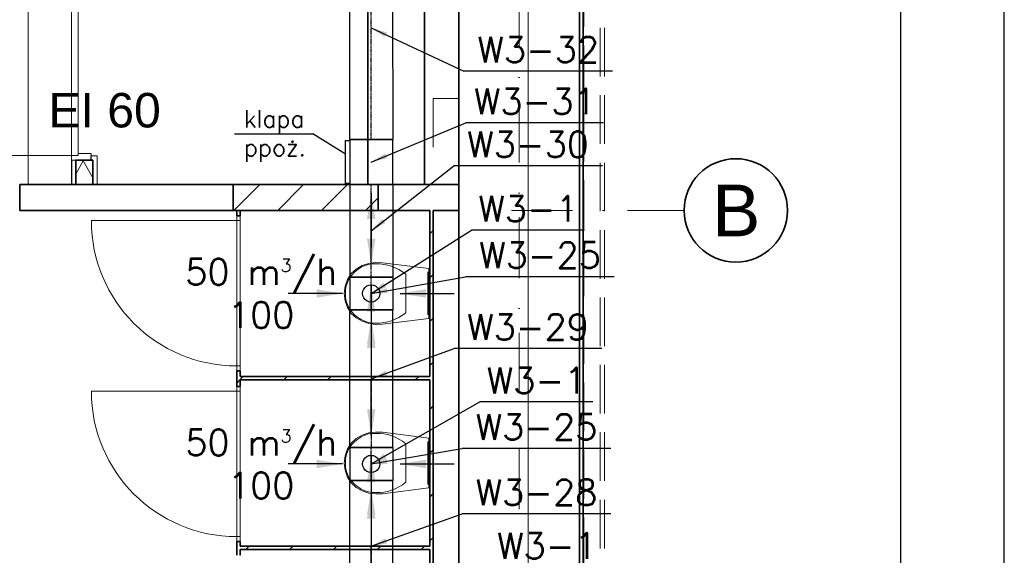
# Model space of a CAD drawing. Header units: millimetres. Extents: x -8078 to 241103, y -4319 to 602442.
# Tile 96 of 148: x 107160 to 112876, y 250130 to 253239. Entities that reach past the tile are written whole.
import ezdxf

# ---------------------------------------------------------------- set-up
doc = ezdxf.new("R2010")
doc.units = ezdxf.units.MM
doc.header["$MEASUREMENT"] = 0
for name, pattern in [('DASHDOT', [1, 0.5, -0.25, 0, -0.25]), ('Krawędzie ukryte', [3.912222, 2.822222, -1.09]), ('Kropki i Kreski', [6.702778, 3.527778, -1.763889, 0, -1.411111]), ('Przerywana', [5.644444, 2.822222, -2.822222])]:
    doc.linetypes.add(name, pattern=pattern)
for name, color, linetype in [('#IS_wentylacja_opisy_bud', 7, 'Continuous'), ('#podkład', 252, 'Continuous'), ('- A - ocieplenie', 7, 'Continuous'), ('2D - Rysunki i Obrazki', 7, 'Continuous'), ('_TABELA', 7, 'Continuous'), ('Drzwi Archicad', 7, 'Continuous'), ('FLUID-W3', 7, 'Continuous'), ('FLUID-W3-150-ARRDU', 7, 'Continuous'), ('FLUID-W3-150-ARRGR', 7, 'Continuous'), ('FLUID-W3-150-NUM', 7, 'Continuous'), ('FLUID-W3-SYM', 7, 'Continuous'), ('Instalacje - Elektryczne', 7, 'Continuous'), ('Konstrukcja - Siatka mod', 7, 'Continuous'), ('Konstrukcja - Stropy', 7, 'Continuous'), ('Konstrukcja - Ściany działowe', 7, 'Continuous'), ('Konstrukcja - Ściany zewnętrzne', 7, 'Continuous'), ('Wnętrze - Wyposażenie', 7, 'Continuous'), ('Znaczniki drzwi Archicada', 7, 'Continuous')]:
    doc.layers.add(name, color=color, linetype=linetype)
doc.styles.add('FDBES', font='simplex.shx')
doc.styles.add('STYL_AUTOMATYCZNY_1', font='arial.ttf')
doc.dimstyles.new('FDBES', dxfattribs={"dimscale": 50, "dimtxt": 4, "dimasz": 2.5, "dimexe": 0.8, "dimexo": 2, "dimgap": 1, "dimtad": 1, "dimdsep": 46, "dimtxsty": 'FDBES', "dimcen": 2.5, "dimclrd": 4, "dimclre": 5, "dimadec": 0, "dimazin": 0, "dimtfac": 1, "dimtmove": 0, "dimatfit": 3, "dimfxl": 1, "dimarcsym": 0})
pattern_1 = [(45, (-208051.03, 747718.21), (-127.27922, 127.27922), [])]

# ---------------------------------------------------------------- blocks, each defined once
blk = doc.blocks.new('SDFGHB')
at = {"layer": 'Konstrukcja - Ściany działowe', "linetype": 'Continuous', "lineweight": 13}
h = blk.add_hatch(dxfattribs=at)
h.set_pattern_fill('Izolacja_miękka_0001', color=252, style=0, pattern_type=2)
h.set_pattern_definition([(60, (-208051.03, 747718.21), (-129.90381, 75), []), (120, (-208051.03, 747718.21), (129.90381, 75), [])])
h.paths.add_polyline_path([(47092.6, 464101.5), (47092.6, 463960.5), (47192.6, 463960.5), (47192.6, 464101.5), (47182.6, 464101.5)])
h = blk.add_hatch(dxfattribs=at)
h.set_pattern_fill('Bloczki_ceramiczne_0001', color=252, style=0, pattern_type=2)
h.set_pattern_definition(pattern_1)
h.paths.add_polyline_path([(48007.6, 463960.5), (48007.6, 463810.5), (48847.6, 463810.5), (48847.6, 463960.5)])
h = blk.add_hatch(dxfattribs=at)
h.set_pattern_fill('Bloczki_ceramiczne_0001', color=252, style=0, pattern_type=2)
h.set_pattern_definition(pattern_1)
h.paths.add_polyline_path([(49167.6, 458910.5), (49167.6, 463810.5), (49147.6, 463810.5), (49147.6, 458910.5)])
h = blk.add_hatch(dxfattribs=at)
h.set_pattern_fill('Bloczki_ceramiczne_0001', color=252, style=0, pattern_type=2)
h.set_pattern_definition(pattern_1)
h.paths.add_polyline_path([(48027.6, 462788.9), (48047.6, 462788.9), (48047.6, 462879.7), (48027.6, 462879.7)])
h = blk.add_hatch(dxfattribs=at)
h.set_pattern_fill('Bloczki_ceramiczne_0001', color=252, style=0, pattern_type=2)
h.set_pattern_definition(pattern_1)
h.paths.add_polyline_path([(48047.6, 462826.5), (49147.6, 462826.5), (49147.6, 462846.5), (48047.6, 462846.5)])
h = blk.add_hatch(dxfattribs=at)
h.set_pattern_fill('Bloczki_ceramiczne_0001', color=252, style=0, pattern_type=2)
h.set_pattern_definition(pattern_1)
h.paths.add_polyline_path([(48027.6, 461808.6), (48047.6, 461808.6), (48047.6, 461888.9), (48027.6, 461888.9)])
h = blk.add_hatch(dxfattribs=at)
h.set_pattern_fill('Bloczki_ceramiczne_0001', color=252, style=0, pattern_type=2)
h.set_pattern_definition(pattern_1)
h.paths.add_polyline_path([(48047.6, 461842.5), (49147.6, 461842.5), (49147.6, 461862.5), (48047.6, 461862.5)])
at = {"layer": '- A - ocieplenie', "color": 252, "linetype": 'Continuous', "lineweight": 35, "ltscale": 100, "flags": 128}
for points in [[(50017.6, 471809.9), (50017.6, 459110.5)], [(50037.6, 459110.5), (50037.6, 471809.9)]]:
    blk.add_lwpolyline(points, dxfattribs=at)
at = {"layer": '- A - ocieplenie', "color": 252, "linetype": 'Krawędzie ukryte', "lineweight": 20, "ltscale": 100, "flags": 128}
for points in [[(50017.6, 471809.9), (50017.6, 459110.5)], [(50041.7, 471809.9), (50041.7, 459110.5)], [(50137.6, 459110.5), (50137.6, 471809.9)], [(50161.7, 459110.5), (50161.7, 471809.9)]]:
    blk.add_lwpolyline(points, dxfattribs=at)
at = {"color": 252, "linetype": 'Continuous', "lineweight": 35, "ltscale": 100, "flags": 128}
blk.add_lwpolyline([(48788, 466167.5), (49317.3, 466167.5), (49317.3, 465483.9), (49117, 465483.9), (49117, 463960.5), (48788, 463960.5)], close=True, dxfattribs=at)
for points in [[(48847.6, 463960.5), (48007.6, 463960.5)], [(48007.6, 463810.5), (48847.6, 463810.5)]]:
    blk.add_lwpolyline(points, dxfattribs=at)
at = {"layer": '2D - Rysunki i Obrazki', "color": 252, "linetype": 'Continuous', "lineweight": 13, "ltscale": 100, "flags": 128}
blk.add_lwpolyline([(46817.6, 467790.5), (49317.6, 467790.5), (49317.6, 463960.5), (46817.6, 463960.5)], close=True, dxfattribs=at)
at = {"layer": 'Drzwi Archicad', "color": 252, "linetype": 'Continuous', "lineweight": 13, "ltscale": 100}
for p, q in [((47067.6, 465053.5), (47067.6, 464129.5)), ((47107.6, 464129.5), (47107.6, 465053.5)), ((47067.6, 464129.5), (46143.6, 464129.5)), ((47067.6, 464101.5), (47067.6, 464129.5)), ((47067.6, 464129.5), (47107.6, 464129.5)), ((47067.6, 464129.5), (47107.6, 464129.5)), ((47182.6, 464101.5), (47067.6, 464101.5)), ((47067.6, 464101.5), (47092.6, 464101.5)), ((47067.6, 464101.5), (47092.6, 464101.5)), ((47107.6, 464129.5), (47107.6, 464141.5)), ((47107.6, 464141.5), (47182.6, 464141.5)), ((47182.6, 464141.5), (47182.6, 464101.5)), ((47182.6, 464126.5), (47217.6, 464126.5)), ((47217.6, 464101.5), (47217.6, 464126.5)), ((48027.6, 463751.7), (47183.6, 463751.7)), ((48047.6, 463779.7), (48027.6, 463779.7)), ((48027.6, 463779.7), (48027.6, 463751.7)), ((48027.6, 463751.7), (48047.6, 463751.7)), ((48027.6, 462907.7), (48027.6, 463751.7)), ((48027.6, 463751.7), (48047.6, 463751.7)), ((48047.6, 463739.7), (48047.6, 463779.7)), ((48047.6, 463751.7), (48047.6, 463739.7)), ((48047.6, 463751.7), (48047.6, 462907.7)), ((48047.6, 462907.7), (48027.6, 462907.7)), ((48027.6, 462907.7), (48027.6, 462879.7)), ((48047.6, 462907.7), (48027.6, 462907.7)), ((48047.6, 462919.7), (48047.6, 462907.7)), ((48047.6, 462879.7), (48047.6, 462919.7)), ((48027.6, 462879.7), (48047.6, 462879.7)), ((48047.6, 462788.9), (48027.6, 462788.9)), ((48027.6, 462788.9), (48027.6, 462760.9)), ((48047.6, 462748.9), (48047.6, 462788.9)), ((48027.6, 462760.9), (47183.6, 462760.9)), ((48027.6, 462760.9), (48047.6, 462760.9)), ((48027.6, 461916.9), (48027.6, 462760.9)), ((48027.6, 462760.9), (48047.6, 462760.9)), ((48047.6, 462760.9), (48047.6, 462748.9)), ((48047.6, 462760.9), (48047.6, 461916.9)), ((48047.6, 461928.9), (48047.6, 461916.9)), ((48047.6, 461888.9), (48047.6, 461928.9)), ((48047.6, 461916.9), (48027.6, 461916.9)), ((48027.6, 461916.9), (48027.6, 461888.9)), ((48047.6, 461916.9), (48027.6, 461916.9)), ((48027.6, 461888.9), (48047.6, 461888.9))]:
    blk.add_line(p, q, dxfattribs=at)
at = {"layer": 'Drzwi Archicad', "color": 252, "linetype": 'Continuous', "lineweight": 35, "ltscale": 100}
for p, q in [((47092.6, 464101.5), (47182.6, 464101.5)), ((47092.6, 464101.5), (47182.6, 464101.5)), ((48027.6, 463779.7), (48047.6, 463779.7)), ((48027.6, 463779.7), (48047.6, 463779.7)), ((48027.6, 462879.7), (48047.6, 462879.7)), ((48027.6, 462879.7), (48047.6, 462879.7)), ((48027.6, 462788.9), (48047.6, 462788.9)), ((48027.6, 462788.9), (48047.6, 462788.9)), ((48027.6, 461888.9), (48047.6, 461888.9)), ((48027.6, 461888.9), (48047.6, 461888.9))]:
    blk.add_line(p, q, dxfattribs=at)
at = {"layer": 'Drzwi Archicad', "color": 252, "linetype": 'Continuous', "lineweight": 13, "ltscale": 100}
for centre, radius, start, end in [((47067.6, 464129.5), 924, 90, 180), ((48027.6, 463751.7), 844, 180, 270), ((48027.6, 462760.9), 844, 180, 270)]:
    blk.add_arc(centre, radius, start, end, dxfattribs=at)
at = {"layer": 'Instalacje - Elektryczne', "color": 252, "linetype": 'Przerywana', "lineweight": 20, "ltscale": 100, "flags": 128}
blk.add_lwpolyline([(49167.6, 464460.5), (49167.6, 463960.5), (49317.6, 463960.5), (49317.6, 464460.5)], close=True, dxfattribs=at)
at = {"layer": 'Konstrukcja - Siatka mod', "color": 252, "linetype": 'Kropki i Kreski', "lineweight": 13, "ltscale": 100}
for p, q in [((49667.6, 474496.4), (49667.6, 457531.6)), ((49624.6, 463810.5), (50624.6, 463810.5))]:
    blk.add_line(p, q, dxfattribs=at)
at = {"layer": 'Konstrukcja - Siatka mod', "color": 252, "linetype": 'Continuous', "lineweight": 35, "ltscale": 100}
blk.add_circle((50924.6, 463810.5), 300, dxfattribs=at)
at = {"layer": 'Konstrukcja - Siatka mod', "color": 252, "linetype": 'Kropki i Kreski', "lineweight": 13, "ltscale": 100}
blk.add_point((49624.6, 463810.5), dxfattribs=at)
blk.add_point((49624.6, 463810.5), dxfattribs=at)
at = {"layer": 'Konstrukcja - Stropy', "color": 252, "linetype": 'Continuous', "lineweight": 13, "ltscale": 100, "flags": 128}
blk.add_lwpolyline([(22777.6, 458509.7), (34592.6, 458509.7), (34592.6, 463961.5), (37297.6, 463961.5), (37297.6, 458509.7), (49718.3, 458509.7), (49718.3, 471788.6), (40377.6, 471788.6), (40377.6, 466428.5), (30297.6, 466428.5), (30297.6, 467849.4), (22777.6, 467849.4)], close=True, dxfattribs=at)
at = {"layer": 'Konstrukcja - Ściany działowe', "color": 252, "linetype": 'Continuous', "lineweight": 13, "ltscale": 100}
for p, q in [((47067.6, 464101.5), (47092.6, 464101.5)), ((47182.6, 464126.5), (47217.6, 464126.5)), ((47217.6, 464101.5), (47217.6, 464126.5))]:
    blk.add_line(p, q, dxfattribs=at)
at = {"layer": 'Konstrukcja - Ściany działowe', "color": 252, "linetype": 'Continuous', "lineweight": 35, "ltscale": 100}
for p, q in [((47092.6, 464101.5), (47092.6, 463960.5)), ((47092.6, 464101.5), (47182.6, 464101.5)), ((47192.6, 464101.5), (47182.6, 464101.5)), ((47192.6, 463960.5), (47192.6, 464101.5)), ((46767.6, 463960.5), (46767.6, 463810.5)), ((48007.6, 463960.5), (48007.6, 463810.5)), ((48847.6, 463960.5), (48847.6, 463810.5)), ((48027.6, 463779.7), (48047.6, 463779.7)), ((48027.6, 462879.7), (48047.6, 462879.7)), ((48027.6, 462788.9), (48047.6, 462788.9)), ((48027.6, 461888.9), (48047.6, 461888.9))]:
    blk.add_line(p, q, dxfattribs=at)
at = {"layer": 'Konstrukcja - Ściany działowe', "color": 252, "linetype": 'Continuous', "lineweight": 25, "ltscale": 100}
blk.add_line((47182.6, 464101.5), (47182.6, 464126.5), dxfattribs=at)
at = {"layer": 'Konstrukcja - Ściany działowe', "color": 252, "linetype": 'Continuous', "lineweight": 25, "ltscale": 100, "flags": 128}
for points in [[(47067.6, 464101.5), (47067.6, 463960.5)], [(47192.6, 463960.5), (47217.6, 463960.5)]]:
    blk.add_lwpolyline(points, dxfattribs=at)
at = {"layer": 'Konstrukcja - Ściany działowe', "color": 252, "linetype": 'Continuous', "lineweight": 13, "ltscale": 100, "flags": 128}
for points in [[(47217.6, 463960.5), (47217.6, 464101.5)], [(47067.6, 463960.5), (47092.6, 463960.5)]]:
    blk.add_lwpolyline(points, dxfattribs=at)
at = {"layer": 'Konstrukcja - Ściany działowe', "color": 252, "linetype": 'Continuous', "lineweight": 35, "ltscale": 100, "flags": 128}
for points in [[(48007.6, 463960.5), (46767.6, 463960.5)], [(47092.6, 463960.5), (47192.6, 463960.5)], [(49317.6, 463960.5), (48847.6, 463960.5)], [(49317.6, 463810.5), (49317.6, 463960.5)], [(46767.6, 463810.5), (48007.6, 463810.5)], [(48047.6, 463810.5), (48027.6, 463810.5)], [(48027.6, 463810.5), (48027.6, 463779.7)], [(48047.6, 463779.7), (48047.6, 463810.5)], [(48847.6, 463810.5), (49147.6, 463810.5)], [(49147.6, 463810.5), (49147.6, 462846.5)], [(49167.6, 463810.5), (49317.6, 463810.5)], [(49167.6, 458910.5), (49167.6, 463810.5)], [(48027.6, 462879.7), (48027.6, 462788.9)], [(48047.6, 462846.5), (48047.6, 462879.7)], [(49147.6, 462846.5), (48047.6, 462846.5)], [(48047.6, 462788.9), (48047.6, 462826.5)], [(48047.6, 462826.5), (49147.6, 462826.5)], [(49147.6, 462826.5), (49147.6, 461862.5)], [(48027.6, 461888.9), (48027.6, 461808.6)], [(48047.6, 461862.5), (48047.6, 461888.9)], [(49147.6, 461862.5), (48047.6, 461862.5)], [(48047.6, 461808.6), (48047.6, 461842.5)], [(48047.6, 461842.5), (49147.6, 461842.5)], [(49147.6, 461842.5), (49147.6, 460878.5)]]:
    blk.add_lwpolyline(points, dxfattribs=at)
at = {"layer": 'Konstrukcja - Ściany zewnętrzne', "color": 252, "linetype": 'Continuous', "lineweight": 35, "ltscale": 100, "flags": 128}
for points in [[(50017.6, 458490.5), (50017.6, 471810.5)], [(49317.6, 466140.5), (49317.6, 458910.5)]]:
    blk.add_lwpolyline(points, dxfattribs=at)
at = {"layer": 'Wnętrze - Wyposażenie', "color": 252, "linetype": 'Continuous', "lineweight": 13, "ltscale": 100}
for p, q in [((49009.1, 463440.5), (49009.1, 463328.5)), ((49009.1, 463328.5), (49009.1, 463216.4)), ((49009.1, 462456.5), (49009.1, 462344.4)), ((49009.1, 462344.4), (49009.1, 462232.4))]:
    blk.add_line(p, q, dxfattribs=at)
at = {"layer": 'Wnętrze - Wyposażenie', "color": 252, "linetype": 'Continuous', "lineweight": 13, "ltscale": 100, "flags": 128}
for points in [[(48794.4, 463154.2), (48756.3, 463166.9), (48720.4, 463186.5), (48691.9, 463212.8), (48670.1, 463246.8), (48656.3, 463286.2), (48651.6, 463328.4), (48656.3, 463370.7), (48670.1, 463410.1), (48691.9, 463444.1), (48720.4, 463470.4), (48756.3, 463490), (48794.4, 463502.7), (48833.7, 463508.4), (48873.3, 463506.8), (49141.6, 463473.5), (49141.6, 463183.5), (48873.3, 463150.1), (48833.7, 463148.5)], [(49141.6, 463451.5), (49141.6, 463205.5), (49136.6, 463205.5), (49136.6, 463451.5)], [(48794.4, 462170.2), (48756.3, 462182.9), (48720.4, 462202.5), (48691.9, 462228.8), (48670.1, 462262.8), (48656.3, 462302.2), (48651.6, 462344.4), (48656.3, 462386.7), (48670.1, 462426.1), (48691.9, 462460), (48720.4, 462486.4), (48756.3, 462505.9), (48794.4, 462518.7), (48833.7, 462524.3), (48873.3, 462522.7), (49141.6, 462489.4), (49141.6, 462199.4), (48873.3, 462166.1), (48833.7, 462164.5)], [(49141.6, 462467.4), (49141.6, 462221.4), (49136.6, 462221.4), (49136.6, 462467.4)]]:
    blk.add_lwpolyline(points, close=True, dxfattribs=at)
at = {"layer": 'Wnętrze - Wyposażenie', "color": 252, "linetype": 'Continuous', "lineweight": 13, "ltscale": 100}
for centre, major_axis, start_param, end_param in [((48825.9, 463236.4), (0, 264.2), 6.227458, 7.128046), ((48844.6, 463063), (0, 437.4), 5.753783, 6.306803), ((48764.3, 463327.6), (0, 142.5), 0.938292, 1.564935), ((48764.3, 463329.3), (0, 142.5), 1.576657, 2.203301), ((48825.9, 463420.5), (0, 264.2), 2.296735, 3.197324), ((48844.5, 463593.9), (0, 437.4), 3.117977, 3.670997), ((48825.9, 462252.4), (0, 264.2), 6.227458, 7.128046), ((48844.5, 462079), (0, 437.4), 5.753783, 6.306803), ((48764.3, 462343.6), (0, 142.5), 0.938292, 1.564935), ((48764.3, 462345.3), (0, 142.5), 1.576657, 2.203301), ((48825.9, 462436.5), (0, 264.2), 2.296735, 3.197324), ((48844.5, 462609.9), (0, 437.4), 3.117977, 3.670997)]:
    blk.add_ellipse(centre, major_axis=major_axis, ratio=0.744822, start_param=start_param, end_param=end_param, dxfattribs=at)
at = {"layer": 'Konstrukcja - Siatka mod', "color": 252, "linetype": 'Continuous', "lineweight": 13, "insert": (50787.4, 463960.5), "char_height": 300, "attachment_point": 1, "style": 'STYL_AUTOMATYCZNY_1'}
blk.add_mtext('\\A1;{\\pql;\\pt0;\\fArial|b0|i0|c238|p0;\\W1.000000;B}', dxfattribs=at)
at = {"layer": 'Znaczniki drzwi Archicada', "color": 252, "linetype": 'Continuous', "lineweight": 35, "insert": (46934.4, 464289.3), "char_height": 200, "attachment_point": 7, "style": 'STYL_AUTOMATYCZNY_1'}
blk.add_mtext('\\A1;{\\pql;\\pt0;\\fArial|b0|i0|c238|p0;\\W1.000000;EI 60\\fArial|b0|i0|c238|p0;\\W1.000000;\\fArial|b0|i0|c238|p0;\\H0.666667x;\\W1.000000;\\fArial|b0|i0|c238|p0;\\H1.500000x;\\W1.000000;}', dxfattribs=at)
blk = doc.blocks.new('*U85914')
at = {"color": 14, "linetype": 'Continuous', "lineweight": -2}
for p, q in [((-95, 0), (-95, 0, -125)), ((95, 0), (95, 0, 125)), ((95, 0, -125), (95, 0)), ((-95, 0, 125), (-95, 0))]:
    blk.add_line(p, q, dxfattribs=at)
at = {"color": 0, "linetype": 'ByBlock', "lineweight": -2}
for p, q in [((95, 0, 125), (-95, 0, 125)), ((95, 0, -125), (-95, 0, -125))]:
    blk.add_line(p, q, dxfattribs=at)
at = {"color": 14, "linetype": 'Continuous', "lineweight": -3, "extrusion": (-1.4568e-13, 1, -4.39809e-13)}
for major_axis in [(-50, 0), (50, 0)]:
    blk.add_ellipse((0, 0), major_axis=major_axis, ratio=1, start_param=0, end_param=3.141593, dxfattribs=at)
at = {"layer": 'FLUID-W3-SYM', "color": 2, "linetype": 'DASHDOT', "lineweight": -3}
for p in [(-95, 0), (94.9, 0)]:
    blk.add_line(p, (95, 0), dxfattribs=at)
blk = doc.blocks.new('*U85890')
at = {"color": 0, "linetype": 'ByBlock', "lineweight": -2, "extrusion": (1.49976e-32, -1.22465e-16, -1)}
blk.add_circle((0, 0), 0.05, dxfattribs=at)
blk = doc.blocks.new('*U85920')
at = {"color": 14, "linetype": 'Continuous', "lineweight": -2}
for p, q in [((-95, 0, 125), (-95, 0)), ((-95, 0), (-95, 0, -125)), ((95, 0), (95, 0, 125)), ((95, 0, -125), (95, 0))]:
    blk.add_line(p, q, dxfattribs=at)
at = {"color": 0, "linetype": 'ByBlock', "lineweight": -2}
for p, q in [((95, 0, 125), (-95, 0, 125)), ((95, 0, -125), (-95, 0, -125))]:
    blk.add_line(p, q, dxfattribs=at)
at = {"color": 14, "linetype": 'Continuous', "lineweight": -3, "extrusion": (-1.4568e-13, 1, -4.39809e-13)}
for major_axis in [(-50, 0), (50, 0)]:
    blk.add_ellipse((0, 0), major_axis=major_axis, ratio=1, start_param=0, end_param=3.141593, dxfattribs=at)
at = {"layer": 'FLUID-W3-SYM', "color": 2, "linetype": 'DASHDOT', "lineweight": -3}
for q in [(95, 0), (-94.8, 0)]:
    blk.add_line((-95, 0), q, dxfattribs=at)
blk = doc.blocks.new('*U85917')
at = {"color": 0, "linetype": 'ByBlock', "lineweight": -2, "extrusion": (1.49976e-32, -1.22465e-16, -1)}
blk.add_circle((0, 0), 0.05, dxfattribs=at)
blk = doc.blocks.new('*U85889')
at = {"color": 14, "linetype": 'Continuous', "lineweight": -2}
for p, q in [((-382.5, 125), (-382.5, 124.8)), ((-382.5, 124.8), (-382.5, 0)), ((382.5, 124.8), (382.5, 125)), ((382.5, 0), (382.5, 124.8)), ((-382.5, 0), (-382.5, -124.8)), ((382.5, -124.8), (382.5, 0)), ((-382.5, -124.8), (-382.5, -125)), ((382.5, -125), (382.5, -124.8))]:
    blk.add_line(p, q, dxfattribs=at)
at = {"color": 0, "linetype": 'ByBlock', "lineweight": -2}
for p, q in [((382.5, 125), (-382.5, 125)), ((382.5, -125), (-382.5, -125))]:
    blk.add_line(p, q, dxfattribs=at)
at = {"layer": 'FLUID-W3-SYM', "color": 2, "linetype": 'DASHDOT', "lineweight": -3}
for p in [(-382.5, 0), (382.5, 0)]:
    blk.add_line(p, (382.5, 0), dxfattribs=at)
blk = doc.blocks.new('*U85918')
at = {"color": 14, "linetype": 'Continuous', "lineweight": -2}
for p, q in [((-400, 125), (-400, 124.8)), ((-400, 124.8), (-400, 0)), ((400, 124.8), (400, 125)), ((400, 0), (400, 124.8)), ((-400, 0), (-400, -124.8)), ((400, -124.8), (400, 0)), ((-400, -124.8), (-400, -125)), ((400, -125), (400, -124.8))]:
    blk.add_line(p, q, dxfattribs=at)
at = {"color": 0, "linetype": 'ByBlock', "lineweight": -2}
for p, q in [((400, 125), (-400, 125)), ((400, -125), (-400, -125))]:
    blk.add_line(p, q, dxfattribs=at)
at = {"layer": 'FLUID-W3-SYM', "color": 2, "linetype": 'DASHDOT', "lineweight": -3}
for p, q in [((-400, 0), (400, 0)), ((-400, 0), (-399.8, 0)), ((399.9, 0), (400, 0))]:
    blk.add_line(p, q, dxfattribs=at)
blk = doc.blocks.new('*U85919')
at = {"color": 14, "linetype": 'Continuous', "lineweight": -2}
for p, q in [((-268.5, 125), (-268.5, 124.8)), ((-268.5, 124.8), (-268.5, 0)), ((268.5, 124.8), (268.5, 125)), ((268.5, 0), (268.5, 124.8)), ((-268.5, 0), (-268.5, -124.8)), ((268.5, -124.8), (268.5, 0)), ((-268.5, -124.8), (-268.5, -125)), ((268.5, -125), (268.5, -124.8))]:
    blk.add_line(p, q, dxfattribs=at)
at = {"color": 0, "linetype": 'ByBlock', "lineweight": -2}
for p, q in [((268.5, 125), (-268.5, 125)), ((268.5, -125), (-268.5, -125))]:
    blk.add_line(p, q, dxfattribs=at)
at = {"layer": 'FLUID-W3-SYM', "color": 2, "linetype": 'DASHDOT', "lineweight": -3}
blk.add_line((-268.5, 0), (268.5, 0), dxfattribs=at)
blk = doc.blocks.new('*U85713')
at = {"color": 0, "linetype": 'ByBlock', "lineweight": -2}
for p, q in [((131, 0, -125), (-131, 0, -125)), ((125, 0, 150), (-125, 0, 150)), ((-125, 0, 125), (125, 0, 125)), ((125, 0, 125), (131, 0, 125)), ((125, 0, 125), (125, 0, 150)), ((-131, 0, 125), (-125, 0, 125)), ((-125, 0, 150), (-125, 0, 125))]:
    blk.add_line(p, q, dxfattribs=at)
at = {"color": 14, "linetype": 'Continuous', "lineweight": -2}
for p, q in [((131, 0, 122.6), (131, 0, -122.6)), ((131, 0, 125), (131, 0, 122.6)), ((131, 0, -122.6), (131, 0, -125)), ((-131, 0, -122.6), (-131, 0, 122.6)), ((-131, 0, -125), (-131, 0, -122.6)), ((-131, 0, 122.6), (-131, 0, 125))]:
    blk.add_line(p, q, dxfattribs=at)
blk = doc.blocks.new('*U85714')
at = {"color": 14, "linetype": 'Continuous', "lineweight": -2}
for p, q in [((-647.5, 125), (-647.5, 122.6)), ((-647.5, 122.6), (-647.5, 0)), ((647.5, 122.6), (647.5, 125)), ((647.5, 0), (647.5, 122.6)), ((-647.5, 0), (-647.5, -122.6)), ((647.5, -122.6), (647.5, 0)), ((-647.5, -122.6), (-647.5, -125)), ((647.5, -125), (647.5, -122.6))]:
    blk.add_line(p, q, dxfattribs=at)
at = {"color": 0, "linetype": 'ByBlock', "lineweight": -2}
for p, q in [((647.5, 125), (-647.5, 125)), ((647.5, -125), (-647.5, -125))]:
    blk.add_line(p, q, dxfattribs=at)
at = {"layer": 'FLUID-W3-SYM', "color": 2, "linetype": 'DASHDOT', "lineweight": -3}
for p, q in [((-647.5, 0), (647.5, 0)), ((-647.5, 0), (-647.4, 0)), ((522.5, 0), (647.5, 0))]:
    blk.add_line(p, q, dxfattribs=at)
blk = doc.blocks.new('*U56680')
at = {"color": 5, "lineweight": -2}
blk.add_leader([(0, 0), (0, 315)], dimstyle='FDBES', override={"dimscale": 60, "dimclrd": 5}, dxfattribs=at)
blk = doc.blocks.new('*U56671')
at = {"color": 5, "lineweight": -2}
blk.add_leader([(0, 0), (0, 315)], dimstyle='FDBES', override={"dimscale": 60, "dimclrd": 5}, dxfattribs=at)
blk = doc.blocks.new('*U56684')
at = {"color": 5, "lineweight": -2}
blk.add_leader([(0, 0), (-315, 0)], dimstyle='FDBES', override={"dimscale": 60, "dimclrd": 5}, dxfattribs=at)
blk = doc.blocks.new('*U56638')
at = {"color": 5, "lineweight": -2}
blk.add_leader([(0, 0), (315, 0)], dimstyle='FDBES', override={"dimscale": 60, "dimclrd": 5}, dxfattribs=at)
blk = doc.blocks.new('*U56643')
at = {"color": 5, "lineweight": -2}
blk.add_leader([(0, 0), (0, -315)], dimstyle='FDBES', override={"dimscale": 60, "dimclrd": 5}, dxfattribs=at)
blk = doc.blocks.new('*U56690')
at = {"color": 5, "lineweight": -2}
blk.add_leader([(0, 0), (315, 0)], dimstyle='FDBES', override={"dimscale": 60, "dimclrd": 5}, dxfattribs=at)
blk = doc.blocks.new('*U56732')
at = {"color": 5, "lineweight": -2}
blk.add_leader([(0, 0), (315, 0)], dimstyle='FDBES', override={"dimscale": 60, "dimclrd": 5}, dxfattribs=at)
blk = doc.blocks.new('*U56733')
at = {"color": 5, "lineweight": -2}
blk.add_leader([(0, 0), (-315, 0)], dimstyle='FDBES', override={"dimscale": 60, "dimclrd": 5}, dxfattribs=at)
blk = doc.blocks.new('*U56734')
at = {"color": 5, "lineweight": -2}
blk.add_leader([(0, 0), (0, 315)], dimstyle='FDBES', override={"dimscale": 60, "dimclrd": 5}, dxfattribs=at)
blk = doc.blocks.new('*U56735')
at = {"color": 5, "lineweight": -2}
blk.add_leader([(0, 0), (0, -315)], dimstyle='FDBES', override={"dimscale": 60, "dimclrd": 5}, dxfattribs=at)
blk = doc.blocks.new('*U56685')
at = {"color": 5, "lineweight": -2}
blk.add_leader([(0, 0), (315, 0)], dimstyle='FDBES', override={"dimscale": 60, "dimclrd": 5}, dxfattribs=at)
blk = doc.blocks.new('*U56686')
at = {"color": 5, "lineweight": -2}
blk.add_leader([(0, 0), (-315, 0)], dimstyle='FDBES', override={"dimscale": 60, "dimclrd": 5}, dxfattribs=at)
blk = doc.blocks.new('*U56687')
at = {"color": 5, "lineweight": -2}
blk.add_leader([(0, 0), (0, 315)], dimstyle='FDBES', override={"dimscale": 60, "dimclrd": 5}, dxfattribs=at)
blk = doc.blocks.new('*U56688')
at = {"color": 5, "lineweight": -2}
blk.add_leader([(0, 0), (0, -315)], dimstyle='FDBES', override={"dimscale": 60, "dimclrd": 5}, dxfattribs=at)
blk = doc.blocks.new('*U86356')
at = {"color": 7, "lineweight": -2}
blk.add_line((1347.2, 355.1), (691.5, 355.1), dxfattribs=at)
at = {"color": 0, "lineweight": -2, "insert": (1019.3, 355.1), "char_height": 150, "attachment_point": 5, "style": 'FDBES'}
blk.add_mtext('W3-1\\P ', dxfattribs=at)
at = {"color": 7, "lineweight": -2}
blk.add_leader([(0, 0), (691.5, 355.1)], dimstyle='FDBES', override={"dimscale": 37.5, "dimclrd": 7, "dimclre": 7}, dxfattribs=at)
blk = doc.blocks.new('*U86357')
at = {"color": 7, "lineweight": -2}
blk.add_line((1390.7, 187.6), (527.9, 187.6), dxfattribs=at)
at = {"color": 0, "lineweight": -2, "insert": (959.3, 187.6), "char_height": 150, "attachment_point": 5, "style": 'FDBES'}
blk.add_mtext('W3-28\\P ', dxfattribs=at)
at = {"color": 7, "lineweight": -2}
blk.add_leader([(0, 0), (527.9, 187.6)], dimstyle='FDBES', override={"dimscale": 37.5, "dimclrd": 7, "dimclre": 7}, dxfattribs=at)
blk = doc.blocks.new('*U86358')
at = {"color": 7, "lineweight": -2}
blk.add_line((1390.7, 89.9), (527.9, 89.9), dxfattribs=at)
at = {"color": 0, "lineweight": -2, "insert": (959.3, 89.9), "char_height": 150, "attachment_point": 5, "style": 'FDBES'}
blk.add_mtext('W3-25\\P ', dxfattribs=at)
at = {"color": 7, "lineweight": -2}
blk.add_leader([(0, 0), (527.9, 89.9)], dimstyle='FDBES', override={"dimscale": 37.5, "dimclrd": 7, "dimclre": 7}, dxfattribs=at)
blk = doc.blocks.new('*U86359')
at = {"color": 7, "lineweight": -2}
blk.add_line((1287.2, 359.9), (631.4, 359.9), dxfattribs=at)
at = {"color": 0, "lineweight": -2, "insert": (959.3, 359.9), "char_height": 150, "attachment_point": 5, "style": 'FDBES'}
blk.add_mtext('W3-1\\P ', dxfattribs=at)
at = {"color": 7, "lineweight": -2}
blk.add_leader([(0, 0), (631.4, 359.9)], dimstyle='FDBES', override={"dimscale": 37.5, "dimclrd": 7, "dimclre": 7}, dxfattribs=at)
blk = doc.blocks.new('*U86360')
at = {"color": 7, "lineweight": -2}
blk.add_line((1338.2, 175), (482.5, 175), dxfattribs=at)
at = {"color": 0, "lineweight": -2, "insert": (910.3, 175), "char_height": 150, "attachment_point": 5, "style": 'FDBES'}
blk.add_mtext('W3-29\\P ', dxfattribs=at)
at = {"color": 7, "lineweight": -2}
blk.add_leader([(0, 0), (482.5, 175)], dimstyle='FDBES', override={"dimscale": 37.5, "dimclrd": 7, "dimclre": 7}, dxfattribs=at)
blk = doc.blocks.new('*U86361')
at = {"color": 7, "lineweight": -2}
blk.add_line((1410.7, 97.1), (547.9, 97.1), dxfattribs=at)
at = {"color": 0, "lineweight": -2, "insert": (979.3, 97.1), "char_height": 150, "attachment_point": 5, "style": 'FDBES'}
blk.add_mtext('W3-25\\P ', dxfattribs=at)
at = {"color": 7, "lineweight": -2}
blk.add_leader([(0, 0), (547.9, 97.1)], dimstyle='FDBES', override={"dimscale": 37.5, "dimclrd": 7, "dimclre": 7}, dxfattribs=at)
blk = doc.blocks.new('*U86362')
at = {"color": 7, "lineweight": -2}
blk.add_line((1238.2, 367.1), (582.5, 367.1), dxfattribs=at)
at = {"color": 0, "lineweight": -2, "insert": (910.3, 367.1), "char_height": 150, "attachment_point": 5, "style": 'FDBES'}
blk.add_mtext('W3-1\\P ', dxfattribs=at)
at = {"color": 7, "lineweight": -2}
blk.add_leader([(0, 0), (582.5, 367.1)], dimstyle='FDBES', override={"dimscale": 37.5, "dimclrd": 7, "dimclre": 7}, dxfattribs=at)
blk = doc.blocks.new('*U86363')
at = {"color": 7, "lineweight": -2}
blk.add_line((1341.8, 376.7), (478.9, 376.7), dxfattribs=at)
at = {"color": 0, "lineweight": -2, "insert": (910.3, 376.7), "char_height": 150, "attachment_point": 5, "style": 'FDBES'}
blk.add_mtext('W3-30\\P ', dxfattribs=at)
at = {"color": 7, "lineweight": -2}
blk.add_leader([(0, 0), (478.9, 376.7)], dimstyle='FDBES', override={"dimscale": 37.5, "dimclrd": 7, "dimclre": 7}, dxfattribs=at)
blk = doc.blocks.new('*U86364')
at = {"color": 7, "lineweight": -2}
blk.add_line((1348.6, 227.2), (550, 227.2), dxfattribs=at)
at = {"color": 0, "lineweight": -2, "insert": (949.3, 227.2), "char_height": 150, "attachment_point": 5, "style": 'FDBES'}
blk.add_mtext('W3-31\\P ', dxfattribs=at)
at = {"color": 7, "lineweight": -2}
blk.add_leader([(0, 0), (550, 227.2)], dimstyle='FDBES', override={"dimscale": 37.5, "dimclrd": 7, "dimclre": 7}, dxfattribs=at)
blk = doc.blocks.new('*U86365')
at = {"color": 7, "lineweight": -2}
blk.add_line((1401.1, -251.2), (538.2, -251.2), dxfattribs=at)
at = {"color": 0, "lineweight": -2, "insert": (969.7, -251.2), "char_height": 150, "attachment_point": 5, "style": 'FDBES'}
blk.add_mtext('W3-32\\P ', dxfattribs=at)
at = {"color": 7, "lineweight": -2}
blk.add_leader([(0, 0), (538.2, -251.2)], dimstyle='FDBES', override={"dimscale": 37.5, "dimclrd": 7, "dimclre": 7}, dxfattribs=at)

msp = doc.modelspace()

# ---------------------------------------------------------------- linework, layer by layer
at = {"color": 7, "lineweight": -2}
msp.add_line((108406.7, 252575.9), (108861.8, 252575.9), dxfattribs=at)
msp.add_line((109050.7, 252459.1), (108861.8, 252575.9))
at = {"layer": '_TABELA', "color": 7}
msp.add_lwpolyline([(70875.7, 264981.1), (112875.7, 264981.1), (70875.7, 264981.1), (70875.7, 235281.1), (112875.7, 235281.1), (112875.7, 264981.1)], dxfattribs=at)
msp.add_lwpolyline([(112275.7, 264371.1), (73375.7, 264371.1), (73375.7, 235891.1), (112275.7, 235891.1)], close=True, dxfattribs=at)

# ---------------------------------------------------------------- block references
at = {"layer": '#podkład'}
msp.add_blockref('SDFGHB', (60392.7, -211678.7), dxfattribs=at)
at = {"layer": 'FLUID-W3', "color": 144, "linetype": 'Continuous', "lineweight": -2, "rotation": 90.03128857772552}
msp.add_blockref('*U85714', (109200.3, 253191.2, -444.8), dxfattribs=at)
at = {"layer": 'FLUID-W3', "color": 144, "linetype": 'Continuous', "extrusion": (-1, -5.03908e-12, -3.27003e-16), "rotation": 359.9999999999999}
msp.add_blockref('*U85713', (-252412.8, -444.8, -109200.7), dxfattribs=at)
at = {"layer": 'FLUID-W3', "color": 144, "linetype": 'Continuous'}
for name, p, rotation in [('*U85919', (109200.7, 252013.3, -444.8), 90), ('*U85918', (109200.7, 251155, -444.8), 269.9997788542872), ('*U85889', (109200.7, 250182.4, -444.8), 269.9987081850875)]:
    msp.add_blockref(name, p, dxfattribs=dict(at, rotation=rotation))
at = {"layer": 'FLUID-W3', "color": 144, "linetype": 'Continuous', "extrusion": (-1, 1.60812e-16, -6.12323e-17), "rotation": 180}
for name, p in [('*U85920', (-251649.8, -444.8, -109200.7)), ('*U85914', (-250660.1, -444.8, -109200.7))]:
    msp.add_blockref(name, p, dxfattribs=at)
at = {"layer": 'FLUID-W3', "color": 144, "linetype": 'Continuous', "extrusion": (0, 1.22465e-16, -1), "rotation": 180}
for name, p in [('*U85917', (-109200.7, 251649.8, 614.8)), ('*U85890', (-109200.7, 250660.1, 614.8))]:
    msp.add_blockref(name, p, dxfattribs=at)
at = {"layer": 'FLUID-W3-150-ARRDU'}
for name, p, rotation in [('*U56684', (109200.7, 252231.8, -444.8), 90), ('*U56671', (109200.7, 251694.8, -444.8), 180), ('*U56638', (109200.7, 251505, -444.8), 269.9997788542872), ('*U56680', (109200.7, 250705.1, -444.8), 180), ('*U56690', (109200.7, 250514.9, -444.8), 269.9987081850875)]:
    msp.add_blockref(name, p, dxfattribs=dict(at, rotation=rotation))
at = {"layer": 'FLUID-W3-150-ARRGR', "rotation": 180}
for name, p in [('*U56735', (109200.7, 251817.3, -634.8)), ('*U56732', (109033.2, 251649.8, -634.8)), ('*U56733', (109368.2, 251649.8, -634.8)), ('*U56734', (109200.7, 251482.3, -634.8)), ('*U56688', (109200.7, 250827.6, -634.8)), ('*U56685', (109033.2, 250660.1, -634.8)), ('*U56686', (109368.2, 250660.1, -634.8)), ('*U56687', (109200.7, 250492.6, -634.8)), ('*U56643', (109200.7, 249872.4, -634.8))]:
    msp.add_blockref(name, p, dxfattribs=at)
at = {"layer": 'FLUID-W3-150-NUM', "linetype": 'ByBlock', "lineweight": -2}
for name, p in [('*U86365', (109200.3, 253191.2, -444.8)), ('*U86364', (109200.7, 252412.8, -444.8)), ('*U86363', (109200.7, 252013.3, -444.8)), ('*U86362', (109200.7, 251649.8, -614.8)), ('*U86361', (109200.7, 251649.8, -444.8)), ('*U86360', (109200.7, 251155, -444.8)), ('*U86359', (109200.7, 250660.1, -614.8)), ('*U86358', (109200.7, 250660.1, -444.8)), ('*U86357', (109200.7, 250182.4, -444.8)), ('*U86356', (109200.7, 249704.9, -614.8))]:
    msp.add_blockref(name, p, dxfattribs=at)

# ---------------------------------------------------------------- texts
at = {"layer": '#IS_wentylacja_opisy_bud', "color": 7, "lineweight": 35, "insert": (108462.3, 252713.8), "char_height": 100, "width": 1327, "attachment_point": 1, "rotation": 0}
msp.add_mtext('\\pxql;\\Fromans.shx;klapa\\Pppo\\Fromans.shx|c238;ż.', dxfattribs=at)
at = {"layer": 'FLUID-W3-150-ARRGR', "color": 7, "char_height": 150, "attachment_point": 5, "style": 'FDBES'}
for insert in [(108561.8, 251649.8, -634.8), (108561.8, 250660.1, -634.8)]:
    msp.add_mtext('50 m{\\A2;\\H0.5x;3}/h\\P100', dxfattribs=dict(at, insert=insert))

doc.saveas('drawing.dxf')
